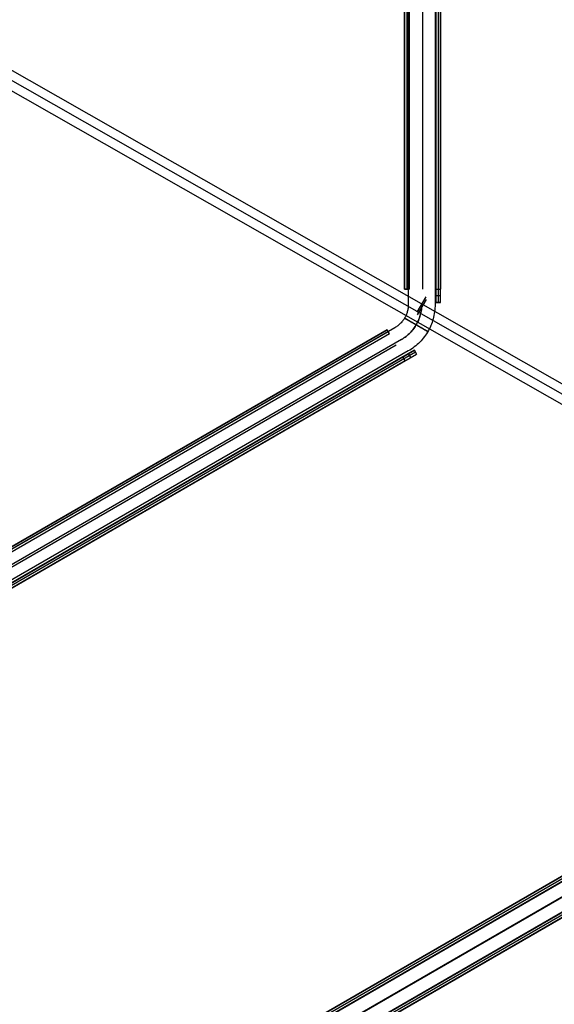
# Model space of a CAD drawing. Header units: millimetres. Extents: x -356 to 356, y -410 to 410.
# Tile 104 of 126: x 177 to 236, y -204 to -93. Entities that reach past the tile are written whole.
import ezdxf

# ---------------------------------------------------------------- set-up
doc = ezdxf.new("R2010")
doc.units = ezdxf.units.MM
doc.header["$MEASUREMENT"] = 0
doc.layers.add('1', color=7, linetype='Continuous')

msp = doc.modelspace()

# ---------------------------------------------------------------- linework, layer by layer
at = {"layer": '1', "color": 252}
for points in [[(223.18, 125.9), (223.18, -125.1)], [(223.18, -125.1), (223.18, 125.9)], [(223.43, 125.9), (223.43, -125.1)], [(223.68, -125.1), (223.68, 125.9)], [(223.68, -125.1), (223.68, 125.9)], [(219.68, -123.6), (219.68, 124.4)], [(219.68, -123.6), (219.68, 124.4)], [(219.68, 124.4), (219.68, -123.6)], [(219.93, 124.4), (219.93, -123.6)], [(220.09, 125.26), (220.09, -125.31)], [(220.18, 124.4), (220.18, -123.6)], [(220.18, -123.6), (220.18, 124.4)], [(220.18, 124.4), (220.18, -123.6)], [(221.68, 124.4), (221.68, -123.6)], [(221.68, 124.4), (221.68, -123.6)], [(223.09, 125.26), (223.09, -125.31)], [(223.18, 124.4), (223.18, -123.6)], [(223.68, 124.4), (223.68, -123.6)], [(220.18, -123.6), (219.68, -123.6)], [(219.68, -123.6), (220.18, -123.6)], [(223.18, -123.6), (223.68, -123.6)], [(220.09, -125.31), (220.09, -125.41), (220.08, -125.51), (220.07, -125.61), (220.06, -125.71), (220.04, -125.81), (220.03, -125.91), (220, -126.01), (219.98, -126.11), (219.95, -126.21), (219.92, -126.3), (219.88, -126.4), (219.84, -126.49), (219.8, -126.58), (219.76, -126.67), (219.71, -126.76), (219.66, -126.85), (219.61, -126.94), (219.55, -127.02), (219.49, -127.1), (219.43, -127.18), (219.36, -127.26), (219.3, -127.34), (219.23, -127.41), (219.15, -127.48), (219.08, -127.55), (219, -127.62), (218.92, -127.68), (218.84, -127.74), (218.76, -127.8), (218.67, -127.85), (218.59, -127.91)], [(221.59, -125.31), (221.59, -125.46), (221.58, -125.61), (221.56, -125.76), (221.55, -125.91), (221.52, -126.06), (221.5, -126.21), (221.46, -126.36), (221.42, -126.51), (221.38, -126.66), (221.33, -126.8), (221.28, -126.94), (221.22, -127.08), (221.16, -127.22), (221.09, -127.36), (221.02, -127.49), (220.95, -127.62), (220.87, -127.75), (220.78, -127.88), (220.69, -128), (220.6, -128.12), (220.5, -128.24), (220.4, -128.35), (220.3, -128.46), (220.19, -128.57), (220.08, -128.67), (219.96, -128.77), (219.84, -128.87), (219.72, -128.96), (219.6, -129.04), (219.47, -129.13), (219.34, -129.21)], [(221.59, -125.31), (221.59, -125.46), (221.58, -125.61), (221.56, -125.76), (221.55, -125.91), (221.52, -126.06), (221.5, -126.21), (221.46, -126.36), (221.42, -126.51), (221.38, -126.66), (221.33, -126.8), (221.28, -126.94), (221.22, -127.08), (221.16, -127.22), (221.09, -127.36), (221.02, -127.49), (220.95, -127.62), (220.87, -127.75), (220.78, -127.88), (220.69, -128), (220.6, -128.12), (220.5, -128.24), (220.4, -128.35), (220.3, -128.46), (220.19, -128.57), (220.08, -128.67), (219.96, -128.77), (219.84, -128.87), (219.72, -128.96), (219.6, -129.04), (219.47, -129.13), (219.34, -129.21)], [(223.09, -125.31), (223.08, -125.51), (223.07, -125.71), (223.06, -125.92), (223.03, -126.12), (223, -126.32), (222.96, -126.52), (222.92, -126.71), (222.87, -126.91), (222.81, -127.1), (222.75, -127.3), (222.68, -127.49), (222.6, -127.67), (222.52, -127.86), (222.43, -128.04), (222.33, -128.22), (222.23, -128.4), (222.13, -128.57), (222.01, -128.74), (221.89, -128.9), (221.77, -129.06), (221.64, -129.22), (221.51, -129.37), (221.37, -129.52), (221.22, -129.66), (221.07, -129.79), (220.92, -129.93), (220.76, -130.05), (220.6, -130.17), (220.43, -130.29), (220.26, -130.4), (220.09, -130.5)], [(221.09, -126.17), (222.09, -124.44)], [(222.09, -124.73), (221.09, -126.46)], [(223.68, -124.35), (223.18, -124.35)], [(223.18, -125.1), (223.68, -125.1)], [(223.68, -125.1), (223.18, -125.1)], [(223.68, -125.1), (223.18, -125.1)], [(218.59, -127.91), (1.59, -253.19)], [(2.95, -252.13), (217.72, -128.13)], [(2.95, -252.13), (217.72, -128.13)], [(217.72, -128.13), (2.95, -252.13)], [(217.85, -128.35), (3.07, -252.35)], [(217.97, -128.57), (3.2, -252.57)], [(217.97, -128.57), (3.2, -252.57)], [(217.97, -128.57), (3.2, -252.57)], [(217.97, -128.57), (217.72, -128.13)], [(217.97, -128.57), (217.72, -128.13)], [(219.34, -129.21), (2.34, -254.49)], [(219.34, -129.21), (2.34, -254.49)], [(220.09, -130.5), (3.09, -255.79)], [(220.77, -130.41), (3.4, -255.91)], [(3.4, -255.91), (220.77, -130.41)], [(220.9, -130.63), (3.52, -256.13)], [(3.65, -256.35), (221.02, -130.85)], [(3.65, -256.35), (221.02, -130.85)], [(218.72, -129.86), (3.95, -253.86)], [(218.72, -129.86), (3.95, -253.86)], [(220.37, -131.22), (220.12, -130.79)], [(221.02, -130.85), (220.77, -130.41)], [(221.02, -130.85), (220.77, -130.41)], [(220.77, -130.41), (221.02, -130.85)], [(219.47, -131.16), (4.7, -255.16)], [(219.72, -131.6), (4.95, -255.6)], [(219.72, -131.6), (219.47, -131.16)], [(1.5, -325.91), (281.5, -164.26)], [(2.04, -325.02), (279.17, -165.02)], [(2.04, -325.02), (279.17, -165.02)], [(279.17, -165.02), (2.04, -325.02)], [(279.17, -165.02), (2.04, -325.02)], [(279.3, -165.24), (2.17, -325.24)], [(2.25, -327.21), (282.25, -165.56)], [(2.25, -327.21), (282.25, -165.56)], [(279.42, -165.46), (2.29, -325.46)], [(2.29, -325.46), (279.42, -165.46)], [(279.42, -165.46), (2.29, -325.46)], [(3, -328.51), (283, -166.85)], [(280.17, -166.76), (3.04, -326.76)], [(280.17, -166.76), (3.04, -326.76)], [(282.22, -167.3), (2.49, -328.8)], [(2.49, -328.8), (282.22, -167.3)], [(282.35, -167.52), (2.62, -329.02)], [(2.74, -329.24), (282.47, -167.74)], [(2.74, -329.24), (282.47, -167.74)], [(280.92, -168.05), (3.79, -328.05)], [(281.17, -168.49), (4.04, -328.49)]]:
    msp.add_lwpolyline(points, dxfattribs=at)
at = {"layer": '1', "color": 252, "extrusion": (1, 0, 0)}
for points in [[(125.26, -431.5), (-125.31, -431.5)], [(125.26, -428.5), (-125.31, -428.5)], [(-123.6, -435), (-123.6, -430)], [(-123.6, -430), (-123.6, -435)], [(-123.6, -428.5), (-123.6, -428)], [(-123.6, -430), (-125.1, -431.5)], [(-125.1, -431.5), (-123.6, -430)], [(-123.6, -430), (-125.1, -431.5)], [(-125.1, -503.5), (-125.1, -431.5)], [(-125.1, -503.5), (-125.1, -431.5)], [(-125.1, -431.5), (-125.1, -503.5)], [(-128.13, -435), (-128.13, -430)], [(-128.57, -430), (-128.57, -435)], [(-129.86, -428), (-129.86, -428.5)], [(-130.41, -431.5), (-130.41, -503.5)], [(-130.63, -503.5), (-130.63, -431.5)], [(-130.85, -503.5), (-130.85, -431.5)]]:
    msp.add_lwpolyline(points, dxfattribs=at)
at = {"layer": '1', "color": 252, "extrusion": (0.117512, -0.066916, 0.990814)}
for points in [[(0.83, -455.33), (0.83, -73.76)], [(-0.17, -455.33), (-0.17, -73.76)], [(-0.17, -455.33), (-0.17, -73.76)], [(-1.17, -455.33), (-1.17, -73.76)]]:
    msp.add_lwpolyline(points, dxfattribs=at)
at = {"layer": '1', "color": 252, "extrusion": (-0.305869, 0.176594, 0.935553)}
for points in [[(-2.02, 15.63), (-2.02, 86.41)], [(-3.02, 15.63), (-3.02, 86.41)], [(-1.02, 15.63), (-1.02, 86.41)], [(-2.02, 15.63), (-2.02, 86.41)]]:
    msp.add_lwpolyline(points, dxfattribs=at)
at = {"layer": '1', "color": 252, "extrusion": (0.861004, -0.490292, -0.135229)}
msp.add_lwpolyline([(-1.17, -322.99), (-1.17, -322.96), (-1.17, -322.92), (-1.17, -322.89), (-1.17, -322.85), (-1.16, -322.82), (-1.15, -322.79), (-1.15, -322.75), (-1.14, -322.72), (-1.13, -322.69), (-1.12, -322.65), (-1.1, -322.62), (-1.09, -322.59), (-1.07, -322.56), (-1.06, -322.53), (-1.04, -322.5), (-1.02, -322.47), (-1.01, -322.44), (-0.99, -322.41), (-0.97, -322.38), (-0.94, -322.35), (-0.92, -322.33), (-0.9, -322.3), (-0.87, -322.28), (-0.85, -322.25), (-0.82, -322.23), (-0.79, -322.21), (-0.77, -322.19), (-0.74, -322.17), (-0.71, -322.15), (-0.68, -322.13), (-0.65, -322.11), (-0.62, -322.1), (-0.59, -322.08), (-0.56, -322.07), (-0.52, -322.06), (-0.49, -322.04), (-0.46, -322.03), (-0.42, -322.02), (-0.39, -322.02), (-0.36, -322.01), (-0.32, -322), (-0.29, -322), (-0.25, -322), (-0.22, -321.99), (-0.18, -321.99), (-0.15, -321.99), (-0.11, -321.99), (-0.08, -322), (-0.05, -322), (-0.01, -322.01), (0.02, -322.01), (0.06, -322.02), (0.09, -322.03), (0.12, -322.04), (0.16, -322.05), (0.19, -322.06), (0.22, -322.07), (0.25, -322.09), (0.28, -322.1), (0.31, -322.12), (0.34, -322.14), (0.37, -322.16), (0.4, -322.18), (0.43, -322.2), (0.46, -322.22), (0.48, -322.24), (0.51, -322.26), (0.54, -322.29), (0.56, -322.31), (0.58, -322.34), (0.6, -322.37), (0.63, -322.39), (0.65, -322.42), (0.67, -322.45), (0.68, -322.48), (0.7, -322.51), (0.72, -322.54), (0.73, -322.57), (0.75, -322.6), (0.76, -322.64), (0.77, -322.67), (0.78, -322.7), (0.79, -322.74), (0.8, -322.77), (0.81, -322.8), (0.81, -322.84), (0.82, -322.87), (0.82, -322.91), (0.82, -322.94), (0.82, -322.98), (0.82, -323.01), (0.82, -323.04), (0.82, -323.08), (0.82, -323.11), (0.81, -323.15), (0.81, -323.18), (0.8, -323.22), (0.79, -323.25), (0.78, -323.28), (0.77, -323.32), (0.76, -323.35), (0.75, -323.38), (0.73, -323.41), (0.72, -323.44), (0.7, -323.48), (0.68, -323.51), (0.67, -323.53), (0.65, -323.56), (0.63, -323.59), (0.6, -323.62), (0.58, -323.65), (0.56, -323.67), (0.54, -323.7), (0.51, -323.72), (0.48, -323.74), (0.46, -323.77), (0.43, -323.79), (0.4, -323.81), (0.37, -323.83), (0.34, -323.85), (0.31, -323.86), (0.28, -323.88), (0.25, -323.9), (0.22, -323.91), (0.19, -323.92), (0.16, -323.94), (0.12, -323.95), (0.09, -323.96), (0.06, -323.97), (0.02, -323.97), (-0.01, -323.98), (-0.05, -323.98), (-0.08, -323.99), (-0.11, -323.99), (-0.15, -323.99), (-0.18, -323.99), (-0.22, -323.99), (-0.25, -323.99), (-0.29, -323.99), (-0.32, -323.98), (-0.36, -323.98), (-0.39, -323.97), (-0.42, -323.96), (-0.46, -323.95), (-0.49, -323.94), (-0.52, -323.93), (-0.56, -323.92), (-0.59, -323.9), (-0.62, -323.89), (-0.65, -323.87), (-0.68, -323.86), (-0.71, -323.84), (-0.74, -323.82), (-0.77, -323.8), (-0.79, -323.78), (-0.82, -323.76), (-0.85, -323.73), (-0.87, -323.71), (-0.9, -323.68), (-0.92, -323.66), (-0.94, -323.63), (-0.97, -323.61), (-0.99, -323.58), (-1.01, -323.55), (-1.02, -323.52), (-1.04, -323.49), (-1.06, -323.46), (-1.07, -323.43), (-1.09, -323.4), (-1.1, -323.37), (-1.12, -323.33), (-1.13, -323.3), (-1.14, -323.27), (-1.15, -323.23), (-1.15, -323.2), (-1.16, -323.17), (-1.17, -323.13), (-1.17, -323.1), (-1.17, -323.06), (-1.17, -323.03), (-1.17, -322.99)], dxfattribs=at)
at = {"layer": '1', "color": 252, "extrusion": (0.810212, -0.467776, 0.353188)}
for points in [[(3.02, -492.24), (3.02, -492.21), (3.02, -492.17), (3.02, -492.14), (3.01, -492.11), (3.01, -492.07), (3, -492.04), (2.99, -492), (2.99, -491.97), (2.98, -491.94), (2.96, -491.9), (2.95, -491.87), (2.94, -491.84), (2.92, -491.81), (2.91, -491.78), (2.89, -491.75), (2.87, -491.72), (2.85, -491.69), (2.83, -491.66), (2.81, -491.63), (2.79, -491.6), (2.77, -491.58), (2.75, -491.55), (2.72, -491.53), (2.7, -491.5), (2.67, -491.48), (2.64, -491.46), (2.62, -491.44), (2.59, -491.42), (2.56, -491.4), (2.53, -491.38), (2.5, -491.36), (2.47, -491.35), (2.44, -491.33), (2.4, -491.32), (2.37, -491.31), (2.34, -491.3), (2.31, -491.28), (2.27, -491.28), (2.24, -491.27), (2.2, -491.26), (2.17, -491.26), (2.14, -491.25), (2.1, -491.25), (2.07, -491.25), (2.03, -491.24), (2, -491.24), (1.96, -491.25), (1.93, -491.25), (1.89, -491.25), (1.86, -491.26), (1.83, -491.26), (1.79, -491.27), (1.76, -491.28), (1.72, -491.29), (1.69, -491.3), (1.66, -491.31), (1.63, -491.33), (1.6, -491.34), (1.56, -491.36), (1.53, -491.37), (1.5, -491.39), (1.47, -491.41), (1.45, -491.43), (1.42, -491.45), (1.39, -491.47), (1.36, -491.49), (1.34, -491.52), (1.31, -491.54), (1.29, -491.57), (1.27, -491.59), (1.24, -491.62), (1.22, -491.65), (1.2, -491.67), (1.18, -491.7), (1.16, -491.73), (1.15, -491.76), (1.13, -491.79), (1.12, -491.82), (1.1, -491.86), (1.09, -491.89), (1.08, -491.92), (1.07, -491.95), (1.06, -491.99), (1.05, -492.02), (1.04, -492.05), (1.04, -492.09), (1.03, -492.12), (1.03, -492.16), (1.02, -492.19), (1.02, -492.23), (1.02, -492.26), (1.02, -492.3), (1.03, -492.33), (1.03, -492.37), (1.04, -492.4), (1.04, -492.43), (1.05, -492.47), (1.06, -492.5), (1.07, -492.53), (1.08, -492.57), (1.09, -492.6), (1.1, -492.63), (1.12, -492.66), (1.13, -492.7), (1.15, -492.73), (1.16, -492.76), (1.18, -492.79), (1.2, -492.81), (1.22, -492.84), (1.24, -492.87), (1.27, -492.9), (1.29, -492.92), (1.31, -492.95), (1.34, -492.97), (1.36, -493), (1.39, -493.02), (1.42, -493.04), (1.45, -493.06), (1.47, -493.08), (1.5, -493.1), (1.53, -493.12), (1.56, -493.13), (1.6, -493.15), (1.63, -493.16), (1.66, -493.18), (1.69, -493.19), (1.72, -493.2), (1.76, -493.21), (1.79, -493.22), (1.83, -493.22), (1.86, -493.23), (1.89, -493.24), (1.93, -493.24), (1.96, -493.24), (2, -493.24), (2.03, -493.24), (2.07, -493.24), (2.1, -493.24), (2.14, -493.24), (2.17, -493.23), (2.2, -493.23), (2.24, -493.22), (2.27, -493.21), (2.31, -493.2), (2.34, -493.19), (2.37, -493.18), (2.4, -493.17), (2.44, -493.16), (2.47, -493.14), (2.5, -493.12), (2.53, -493.11), (2.56, -493.09), (2.59, -493.07), (2.62, -493.05), (2.64, -493.03), (2.67, -493.01), (2.7, -492.98), (2.72, -492.96), (2.75, -492.94), (2.77, -492.91), (2.79, -492.88), (2.81, -492.86), (2.83, -492.83), (2.85, -492.8), (2.87, -492.77), (2.89, -492.74), (2.91, -492.71), (2.92, -492.68), (2.94, -492.65), (2.95, -492.62), (2.96, -492.58), (2.98, -492.55), (2.99, -492.52), (2.99, -492.48), (3, -492.45), (3.01, -492.42), (3.01, -492.38), (3.02, -492.35), (3.02, -492.31), (3.02, -492.28), (3.02, -492.24)], [(1.02, -492.24), (1.02, -492.21), (1.03, -492.18), (1.03, -492.14), (1.03, -492.11), (1.04, -492.07), (1.04, -492.04), (1.05, -492), (1.06, -491.97), (1.07, -491.94), (1.08, -491.91), (1.09, -491.87), (1.11, -491.84), (1.12, -491.81), (1.14, -491.78), (1.15, -491.75), (1.17, -491.72), (1.19, -491.69), (1.21, -491.66), (1.23, -491.63), (1.25, -491.61), (1.27, -491.58), (1.3, -491.56), (1.32, -491.53), (1.35, -491.51), (1.37, -491.48), (1.4, -491.46), (1.43, -491.44), (1.46, -491.42), (1.48, -491.4), (1.51, -491.38), (1.54, -491.37), (1.57, -491.35), (1.61, -491.34), (1.64, -491.32), (1.67, -491.31), (1.7, -491.3), (1.73, -491.29), (1.77, -491.28), (1.8, -491.27), (1.83, -491.26), (1.87, -491.26), (1.9, -491.25), (1.94, -491.25), (1.97, -491.25), (2.01, -491.24), (2.04, -491.24), (2.08, -491.25), (2.11, -491.25), (2.14, -491.25), (2.18, -491.26), (2.21, -491.26), (2.25, -491.27), (2.28, -491.28), (2.31, -491.29), (2.35, -491.3), (2.38, -491.31), (2.41, -491.32), (2.44, -491.34), (2.47, -491.35), (2.5, -491.37), (2.53, -491.38), (2.56, -491.4), (2.59, -491.42), (2.62, -491.44), (2.65, -491.46), (2.67, -491.48), (2.7, -491.51), (2.72, -491.53), (2.75, -491.56), (2.77, -491.58), (2.79, -491.61), (2.82, -491.63), (2.84, -491.66), (2.86, -491.69), (2.87, -491.72), (2.89, -491.75), (2.91, -491.78), (2.92, -491.81), (2.94, -491.84), (2.95, -491.87), (2.96, -491.91), (2.98, -491.94), (2.99, -491.97), (2.99, -492), (3, -492.04), (3.01, -492.07), (3.01, -492.11), (3.02, -492.14), (3.02, -492.18), (3.02, -492.21), (3.02, -492.24)], [(3.02, -492.24), (3.02, -492.28), (3.02, -492.31), (3.02, -492.35), (3.01, -492.38), (3.01, -492.42), (3, -492.45), (2.99, -492.48), (2.99, -492.52), (2.98, -492.55), (2.96, -492.58), (2.95, -492.61), (2.94, -492.65), (2.92, -492.68), (2.91, -492.71), (2.89, -492.74), (2.87, -492.77), (2.86, -492.8), (2.84, -492.83), (2.82, -492.85), (2.79, -492.88), (2.77, -492.91), (2.75, -492.93), (2.72, -492.96), (2.7, -492.98), (2.67, -493), (2.65, -493.03), (2.62, -493.05), (2.59, -493.07), (2.56, -493.09), (2.53, -493.1), (2.5, -493.12), (2.47, -493.14), (2.44, -493.15), (2.41, -493.17), (2.38, -493.18), (2.35, -493.19), (2.31, -493.2), (2.28, -493.21), (2.25, -493.22), (2.21, -493.23), (2.18, -493.23), (2.14, -493.24), (2.11, -493.24), (2.08, -493.24), (2.04, -493.24), (2.01, -493.24), (1.97, -493.24), (1.94, -493.24), (1.9, -493.24), (1.87, -493.23), (1.83, -493.23), (1.8, -493.22), (1.77, -493.21), (1.73, -493.2), (1.7, -493.19), (1.67, -493.18), (1.64, -493.17), (1.61, -493.15), (1.57, -493.14), (1.54, -493.12), (1.51, -493.1), (1.48, -493.09), (1.46, -493.07), (1.43, -493.05), (1.4, -493.03), (1.37, -493), (1.35, -492.98), (1.32, -492.96), (1.3, -492.93), (1.27, -492.91), (1.25, -492.88), (1.23, -492.85), (1.21, -492.83), (1.19, -492.8), (1.17, -492.77), (1.15, -492.74), (1.14, -492.71), (1.12, -492.68), (1.11, -492.65), (1.09, -492.61), (1.08, -492.58), (1.07, -492.55), (1.06, -492.52), (1.05, -492.48), (1.04, -492.45), (1.04, -492.42), (1.03, -492.38), (1.03, -492.35), (1.03, -492.31), (1.02, -492.28), (1.02, -492.24)]]:
    msp.add_lwpolyline(points, dxfattribs=at)
at = {"layer": '1', "color": 252, "extrusion": (0, 1, 0)}
for points in [[(-219.68, -430), (-219.68, -429.96), (-219.68, -429.91), (-219.68, -429.87), (-219.68, -429.82), (-219.69, -429.77), (-219.69, -429.73), (-219.7, -429.68), (-219.71, -429.64), (-219.72, -429.59), (-219.73, -429.54), (-219.74, -429.5), (-219.75, -429.45), (-219.77, -429.4), (-219.78, -429.36), (-219.8, -429.31), (-219.82, -429.26), (-219.83, -429.22), (-219.85, -429.17), (-219.88, -429.13), (-219.9, -429.08), (-219.92, -429.04), (-219.95, -428.99), (-219.97, -428.95), (-220, -428.91), (-220.03, -428.86), (-220.06, -428.82), (-220.09, -428.78), (-220.12, -428.74), (-220.16, -428.7), (-220.19, -428.66), (-220.22, -428.62), (-220.26, -428.59), (-220.3, -428.55), (-220.34, -428.51), (-220.37, -428.48), (-220.41, -428.45), (-220.46, -428.42), (-220.5, -428.38), (-220.54, -428.35), (-220.58, -428.33), (-220.62, -428.3), (-220.67, -428.27), (-220.71, -428.25), (-220.76, -428.22), (-220.8, -428.2), (-220.85, -428.18), (-220.89, -428.16), (-220.94, -428.14), (-220.99, -428.12), (-221.03, -428.11), (-221.08, -428.09), (-221.12, -428.08), (-221.17, -428.06), (-221.22, -428.05), (-221.26, -428.04), (-221.31, -428.03), (-221.36, -428.03), (-221.4, -428.02), (-221.45, -428.01), (-221.5, -428.01), (-221.54, -428), (-221.59, -428), (-221.63, -428), (-221.68, -428), (-221.72, -428), (-221.76, -428), (-221.81, -428), (-221.85, -428.01), (-221.9, -428.01), (-221.95, -428.02), (-221.99, -428.03), (-222.04, -428.03), (-222.09, -428.04), (-222.13, -428.05), (-222.18, -428.06), (-222.23, -428.08), (-222.27, -428.09), (-222.32, -428.11), (-222.37, -428.12), (-222.41, -428.14), (-222.46, -428.16), (-222.5, -428.18), (-222.55, -428.2), (-222.59, -428.22), (-222.64, -428.25), (-222.68, -428.27), (-222.73, -428.3), (-222.77, -428.33), (-222.81, -428.35), (-222.85, -428.38), (-222.9, -428.42), (-222.94, -428.45), (-222.98, -428.48), (-223.01, -428.51), (-223.05, -428.55), (-223.09, -428.59), (-223.13, -428.62), (-223.16, -428.66), (-223.19, -428.7), (-223.23, -428.74), (-223.26, -428.78), (-223.29, -428.82), (-223.32, -428.86), (-223.35, -428.91), (-223.38, -428.95), (-223.4, -428.99), (-223.43, -429.04), (-223.45, -429.08), (-223.47, -429.13), (-223.5, -429.17), (-223.52, -429.22), (-223.53, -429.26), (-223.55, -429.31), (-223.57, -429.36), (-223.58, -429.4), (-223.6, -429.45), (-223.61, -429.5), (-223.62, -429.54), (-223.63, -429.59), (-223.64, -429.64), (-223.65, -429.68), (-223.66, -429.73), (-223.66, -429.77), (-223.67, -429.82), (-223.67, -429.87), (-223.67, -429.91), (-223.67, -429.96), (-223.68, -430)], [(-223.18, -430), (-223.17, -429.97), (-223.17, -429.93), (-223.17, -429.9), (-223.17, -429.87), (-223.17, -429.83), (-223.16, -429.8), (-223.16, -429.76), (-223.15, -429.73), (-223.14, -429.69), (-223.14, -429.66), (-223.13, -429.62), (-223.12, -429.59), (-223.11, -429.55), (-223.1, -429.52), (-223.08, -429.48), (-223.07, -429.45), (-223.06, -429.41), (-223.04, -429.38), (-223.02, -429.34), (-223.01, -429.31), (-222.99, -429.28), (-222.97, -429.24), (-222.95, -429.21), (-222.93, -429.18), (-222.91, -429.15), (-222.89, -429.12), (-222.86, -429.08), (-222.84, -429.05), (-222.81, -429.02), (-222.79, -429), (-222.76, -428.97), (-222.74, -428.94), (-222.71, -428.91), (-222.68, -428.89), (-222.65, -428.86), (-222.62, -428.84), (-222.59, -428.81), (-222.56, -428.79), (-222.53, -428.77), (-222.5, -428.74), (-222.46, -428.72), (-222.43, -428.7), (-222.4, -428.69), (-222.36, -428.67), (-222.33, -428.65), (-222.3, -428.63), (-222.26, -428.62), (-222.23, -428.61), (-222.19, -428.59), (-222.16, -428.58), (-222.12, -428.57), (-222.09, -428.56), (-222.05, -428.55), (-222.02, -428.54), (-221.98, -428.53), (-221.95, -428.53), (-221.91, -428.52), (-221.88, -428.51), (-221.84, -428.51), (-221.81, -428.51), (-221.78, -428.5), (-221.74, -428.5), (-221.71, -428.5), (-221.68, -428.5), (-221.64, -428.5), (-221.61, -428.5), (-221.57, -428.5), (-221.54, -428.51), (-221.51, -428.51), (-221.47, -428.51), (-221.44, -428.52), (-221.4, -428.53), (-221.37, -428.53), (-221.33, -428.54), (-221.3, -428.55), (-221.26, -428.56), (-221.23, -428.57), (-221.19, -428.58), (-221.16, -428.59), (-221.12, -428.61), (-221.09, -428.62), (-221.05, -428.63), (-221.02, -428.65), (-220.99, -428.67), (-220.95, -428.69), (-220.92, -428.7), (-220.89, -428.72), (-220.85, -428.74), (-220.82, -428.77), (-220.79, -428.79), (-220.76, -428.81), (-220.73, -428.84), (-220.7, -428.86), (-220.67, -428.89), (-220.64, -428.91), (-220.61, -428.94), (-220.59, -428.97), (-220.56, -429), (-220.54, -429.02), (-220.51, -429.05), (-220.49, -429.08), (-220.46, -429.12), (-220.44, -429.15), (-220.42, -429.18), (-220.4, -429.21), (-220.38, -429.24), (-220.36, -429.28), (-220.34, -429.31), (-220.33, -429.34), (-220.31, -429.38), (-220.29, -429.41), (-220.28, -429.45), (-220.27, -429.48), (-220.26, -429.52), (-220.24, -429.55), (-220.23, -429.59), (-220.22, -429.62), (-220.21, -429.66), (-220.21, -429.69), (-220.2, -429.73), (-220.19, -429.76), (-220.19, -429.8), (-220.18, -429.83), (-220.18, -429.87), (-220.18, -429.9), (-220.18, -429.93), (-220.18, -429.97), (-220.18, -430)], [(-223.09, -430), (-223.09, -429.95), (-223.08, -429.9), (-223.08, -429.84), (-223.07, -429.79), (-223.07, -429.74), (-223.06, -429.69), (-223.04, -429.64), (-223.03, -429.59), (-223.02, -429.54), (-223, -429.49), (-222.98, -429.44), (-222.96, -429.4), (-222.94, -429.35), (-222.92, -429.3), (-222.89, -429.26), (-222.86, -429.21), (-222.84, -429.17), (-222.81, -429.13), (-222.78, -429.09), (-222.74, -429.04), (-222.71, -429.01), (-222.68, -428.97), (-222.64, -428.93), (-222.6, -428.89), (-222.56, -428.86), (-222.52, -428.83), (-222.48, -428.8), (-222.44, -428.77), (-222.4, -428.74), (-222.35, -428.71), (-222.31, -428.68), (-222.26, -428.66), (-222.22, -428.64), (-222.17, -428.62), (-222.12, -428.6), (-222.07, -428.58), (-222.02, -428.56), (-221.97, -428.55), (-221.92, -428.54), (-221.87, -428.53), (-221.82, -428.52), (-221.77, -428.51), (-221.72, -428.51), (-221.67, -428.5), (-221.61, -428.5), (-221.56, -428.5), (-221.51, -428.5), (-221.46, -428.51), (-221.41, -428.51), (-221.36, -428.52), (-221.3, -428.53), (-221.25, -428.54), (-221.2, -428.55), (-221.15, -428.56), (-221.1, -428.58), (-221.06, -428.6), (-221.01, -428.62), (-220.96, -428.64), (-220.91, -428.66), (-220.87, -428.68), (-220.82, -428.71), (-220.78, -428.74), (-220.74, -428.77), (-220.69, -428.8), (-220.65, -428.83), (-220.61, -428.86), (-220.57, -428.89), (-220.54, -428.93), (-220.5, -428.97), (-220.46, -429.01), (-220.43, -429.04), (-220.4, -429.09), (-220.37, -429.13), (-220.34, -429.17), (-220.31, -429.21), (-220.28, -429.26), (-220.26, -429.3), (-220.24, -429.35), (-220.21, -429.4), (-220.19, -429.44), (-220.18, -429.49), (-220.16, -429.54), (-220.14, -429.59), (-220.13, -429.64), (-220.12, -429.69), (-220.11, -429.74), (-220.1, -429.79), (-220.1, -429.84), (-220.09, -429.9), (-220.09, -429.95), (-220.09, -430)], [(-220.09, -430), (-220.09, -430.05), (-220.09, -430.1), (-220.1, -430.16), (-220.1, -430.21), (-220.11, -430.26), (-220.12, -430.31), (-220.13, -430.36), (-220.14, -430.41), (-220.16, -430.46), (-220.18, -430.51), (-220.19, -430.56), (-220.21, -430.6), (-220.24, -430.65), (-220.26, -430.7), (-220.28, -430.74), (-220.31, -430.79), (-220.34, -430.83), (-220.37, -430.87), (-220.4, -430.91), (-220.43, -430.96), (-220.46, -430.99), (-220.5, -431.03), (-220.54, -431.07), (-220.57, -431.11), (-220.61, -431.14), (-220.65, -431.17), (-220.69, -431.2), (-220.74, -431.23), (-220.78, -431.26), (-220.82, -431.29), (-220.87, -431.32), (-220.91, -431.34), (-220.96, -431.36), (-221.01, -431.38), (-221.06, -431.4), (-221.1, -431.42), (-221.15, -431.44), (-221.2, -431.45), (-221.25, -431.46), (-221.3, -431.47), (-221.36, -431.48), (-221.41, -431.49), (-221.46, -431.49), (-221.51, -431.5), (-221.56, -431.5), (-221.61, -431.5), (-221.67, -431.5), (-221.72, -431.49), (-221.77, -431.49), (-221.82, -431.48), (-221.87, -431.47), (-221.92, -431.46), (-221.97, -431.45), (-222.02, -431.44), (-222.07, -431.42), (-222.12, -431.4), (-222.17, -431.38), (-222.22, -431.36), (-222.26, -431.34), (-222.31, -431.32), (-222.35, -431.29), (-222.4, -431.26), (-222.44, -431.23), (-222.48, -431.2), (-222.52, -431.17), (-222.56, -431.14), (-222.6, -431.11), (-222.64, -431.07), (-222.68, -431.03), (-222.71, -430.99), (-222.74, -430.96), (-222.78, -430.91), (-222.81, -430.87), (-222.84, -430.83), (-222.86, -430.79), (-222.89, -430.74), (-222.92, -430.7), (-222.94, -430.65), (-222.96, -430.6), (-222.98, -430.56), (-223, -430.51), (-223.02, -430.46), (-223.03, -430.41), (-223.04, -430.36), (-223.06, -430.31), (-223.07, -430.26), (-223.07, -430.21), (-223.08, -430.16), (-223.08, -430.1), (-223.09, -430.05), (-223.09, -430)]]:
    msp.add_lwpolyline(points, dxfattribs=at)
at = {"layer": '1', "color": 80}
msp.add_lwpolyline([(219.34, -129.21), (219.47, -129.13), (219.6, -129.04), (219.72, -128.96), (219.84, -128.87), (219.96, -128.77), (220.08, -128.67), (220.19, -128.57), (220.3, -128.46), (220.4, -128.35), (220.5, -128.24), (220.6, -128.12), (220.69, -128), (220.78, -127.88), (220.87, -127.75), (220.95, -127.62), (221.02, -127.49), (221.09, -127.36), (221.16, -127.22), (221.22, -127.08), (221.28, -126.94), (221.33, -126.8), (221.38, -126.66), (221.42, -126.51), (221.46, -126.36), (221.5, -126.21), (221.52, -126.06), (221.55, -125.91), (221.56, -125.76), (221.58, -125.61), (221.59, -125.46), (221.59, -125.31)], dxfattribs=at)
at = {"layer": '1', "color": 252, "extrusion": (0.820817, -0.474252, 0.318346)}
for points in [[(3.36, -488.67), (3.36, -488.63), (3.35, -488.6), (3.35, -488.56), (3.35, -488.53), (3.34, -488.49), (3.33, -488.46), (3.33, -488.43), (3.32, -488.39), (3.31, -488.36), (3.3, -488.33), (3.28, -488.29), (3.27, -488.26), (3.26, -488.23), (3.24, -488.2), (3.22, -488.17), (3.21, -488.14), (3.19, -488.11), (3.17, -488.08), (3.15, -488.06), (3.13, -488.03), (3.1, -488), (3.08, -487.98), (3.06, -487.95), (3.03, -487.93), (3.01, -487.91), (2.98, -487.88), (2.95, -487.86), (2.92, -487.84), (2.9, -487.82), (2.87, -487.81), (2.84, -487.79), (2.81, -487.77), (2.77, -487.76), (2.74, -487.74), (2.71, -487.73), (2.68, -487.72), (2.64, -487.71), (2.61, -487.7), (2.58, -487.69), (2.54, -487.68), (2.51, -487.68), (2.48, -487.67), (2.44, -487.67), (2.41, -487.67), (2.37, -487.67), (2.34, -487.67), (2.3, -487.67), (2.27, -487.67), (2.24, -487.67), (2.2, -487.68), (2.17, -487.68), (2.13, -487.69), (2.1, -487.7), (2.07, -487.71), (2.03, -487.72), (2, -487.73), (1.97, -487.74), (1.94, -487.76), (1.91, -487.77), (1.88, -487.79), (1.85, -487.81), (1.82, -487.82), (1.79, -487.84), (1.76, -487.86), (1.73, -487.88), (1.71, -487.91), (1.68, -487.93), (1.65, -487.95), (1.63, -487.98), (1.61, -488), (1.58, -488.03), (1.56, -488.06), (1.54, -488.08), (1.52, -488.11), (1.5, -488.14), (1.49, -488.17), (1.47, -488.2), (1.45, -488.23), (1.44, -488.26), (1.43, -488.29), (1.41, -488.33), (1.4, -488.36), (1.39, -488.39), (1.38, -488.43), (1.38, -488.46), (1.37, -488.49), (1.37, -488.53), (1.36, -488.56), (1.36, -488.6), (1.36, -488.63), (1.36, -488.67)], [(1.36, -488.67), (1.36, -488.7), (1.36, -488.73), (1.36, -488.77), (1.37, -488.8), (1.37, -488.84), (1.38, -488.87), (1.38, -488.9), (1.39, -488.94), (1.4, -488.97), (1.41, -489), (1.43, -489.04), (1.44, -489.07), (1.45, -489.1), (1.47, -489.13), (1.49, -489.16), (1.5, -489.19), (1.52, -489.22), (1.54, -489.25), (1.56, -489.28), (1.58, -489.3), (1.61, -489.33), (1.63, -489.35), (1.65, -489.38), (1.68, -489.4), (1.71, -489.43), (1.73, -489.45), (1.76, -489.47), (1.79, -489.49), (1.82, -489.51), (1.85, -489.53), (1.88, -489.54), (1.91, -489.56), (1.94, -489.57), (1.97, -489.59), (2, -489.6), (2.03, -489.61), (2.07, -489.62), (2.1, -489.63), (2.13, -489.64), (2.17, -489.65), (2.2, -489.65), (2.24, -489.66), (2.27, -489.66), (2.3, -489.66), (2.34, -489.67), (2.37, -489.67), (2.41, -489.66), (2.44, -489.66), (2.48, -489.66), (2.51, -489.65), (2.54, -489.65), (2.58, -489.64), (2.61, -489.63), (2.64, -489.62), (2.68, -489.61), (2.71, -489.6), (2.74, -489.59), (2.77, -489.57), (2.81, -489.56), (2.84, -489.54), (2.87, -489.53), (2.9, -489.51), (2.92, -489.49), (2.95, -489.47), (2.98, -489.45), (3.01, -489.43), (3.03, -489.4), (3.06, -489.38), (3.08, -489.35), (3.1, -489.33), (3.13, -489.3), (3.15, -489.28), (3.17, -489.25), (3.19, -489.22), (3.21, -489.19), (3.22, -489.16), (3.24, -489.13), (3.26, -489.1), (3.27, -489.07), (3.28, -489.04), (3.3, -489), (3.31, -488.97), (3.32, -488.94), (3.33, -488.9), (3.33, -488.87), (3.34, -488.84), (3.35, -488.8), (3.35, -488.77), (3.35, -488.73), (3.36, -488.7), (3.36, -488.67)]]:
    msp.add_lwpolyline(points, dxfattribs=at)
at = {"layer": '1', "color": 252, "extrusion": (0.054877, 0.984284, -0.167851)}
msp.add_lwpolyline([(-228.55, -443.83), (-227.92, -441.93)], dxfattribs=at)
at = {"layer": '1', "color": 252, "extrusion": (-0.275645, 0.159262, 0.947974)}
for points in [[(-2.36, 181.07), (-2.36, 104.42)], [(-3.36, 181.07), (-3.36, 104.42)], [(-1.36, 181.07), (-1.36, 104.42)], [(-2.36, 181.07), (-2.36, 104.42)]]:
    msp.add_lwpolyline(points, dxfattribs=at)
at = {"layer": '1', "color": 252, "extrusion": (0.044467, 0.987236, -0.152929)}
msp.add_lwpolyline([(-227.28, -443.52), (-226.72, -441.6)], dxfattribs=at)
at = {"layer": '1', "color": 252, "extrusion": (0.5, 0.866025, 0)}
msp.add_lwpolyline([(-256.66, -430), (-256.66, -430.05), (-256.65, -430.1), (-256.65, -430.16), (-256.64, -430.21), (-256.64, -430.26), (-256.63, -430.31), (-256.61, -430.36), (-256.6, -430.41), (-256.59, -430.46), (-256.57, -430.51), (-256.55, -430.56), (-256.53, -430.61), (-256.51, -430.65), (-256.48, -430.7), (-256.46, -430.75), (-256.43, -430.79), (-256.4, -430.83), (-256.37, -430.88), (-256.34, -430.92), (-256.31, -430.96), (-256.28, -431), (-256.24, -431.04), (-256.2, -431.07), (-256.17, -431.11), (-256.13, -431.14), (-256.09, -431.18), (-256.05, -431.21), (-256, -431.24), (-255.96, -431.27), (-255.92, -431.29), (-255.87, -431.32), (-255.82, -431.34), (-255.78, -431.37), (-255.73, -431.39), (-255.68, -431.41), (-255.63, -431.42), (-255.58, -431.44), (-255.53, -431.45), (-255.48, -431.46), (-255.43, -431.48), (-255.38, -431.48), (-255.33, -431.49), (-255.27, -431.5), (-255.22, -431.5), (-255.17, -431.5), (-255.12, -431.5), (-255.07, -431.5), (-255.01, -431.49), (-254.96, -431.49), (-254.91, -431.48), (-254.86, -431.47), (-254.81, -431.46), (-254.76, -431.45), (-254.71, -431.43), (-254.66, -431.41), (-254.61, -431.4), (-254.56, -431.38), (-254.52, -431.36), (-254.47, -431.33), (-254.42, -431.31), (-254.38, -431.28), (-254.33, -431.25), (-254.29, -431.22), (-254.25, -431.19), (-254.21, -431.16), (-254.17, -431.13), (-254.13, -431.09), (-254.09, -431.06), (-254.06, -431.02), (-254.02, -430.98), (-253.99, -430.94), (-253.96, -430.9), (-253.93, -430.86), (-253.9, -430.81), (-253.87, -430.77), (-253.84, -430.72), (-253.82, -430.68), (-253.8, -430.63), (-253.78, -430.58), (-253.76, -430.53), (-253.74, -430.49), (-253.72, -430.44), (-253.71, -430.39), (-253.7, -430.34), (-253.68, -430.28), (-253.68, -430.23), (-253.67, -430.18), (-253.66, -430.13), (-253.66, -430.08), (-253.66, -430.03), (-253.66, -429.97), (-253.66, -429.92), (-253.66, -429.87), (-253.67, -429.82), (-253.68, -429.77), (-253.68, -429.72), (-253.7, -429.66), (-253.71, -429.61), (-253.72, -429.56), (-253.74, -429.51), (-253.76, -429.47), (-253.78, -429.42), (-253.8, -429.37), (-253.82, -429.32), (-253.84, -429.28), (-253.87, -429.23), (-253.9, -429.19), (-253.93, -429.14), (-253.96, -429.1), (-253.99, -429.06), (-254.02, -429.02), (-254.06, -428.98), (-254.09, -428.94), (-254.13, -428.91), (-254.17, -428.87), (-254.21, -428.84), (-254.25, -428.81), (-254.29, -428.78), (-254.33, -428.75), (-254.38, -428.72), (-254.42, -428.69), (-254.47, -428.67), (-254.52, -428.64), (-254.56, -428.62), (-254.61, -428.6), (-254.66, -428.59), (-254.71, -428.57), (-254.76, -428.55), (-254.81, -428.54), (-254.86, -428.53), (-254.91, -428.52), (-254.96, -428.51), (-255.01, -428.51), (-255.07, -428.5), (-255.12, -428.5), (-255.17, -428.5), (-255.22, -428.5), (-255.27, -428.5), (-255.33, -428.51), (-255.38, -428.52), (-255.43, -428.52), (-255.48, -428.54), (-255.53, -428.55), (-255.58, -428.56), (-255.63, -428.58), (-255.68, -428.59), (-255.73, -428.61), (-255.78, -428.63), (-255.82, -428.66), (-255.87, -428.68), (-255.92, -428.71), (-255.96, -428.73), (-256, -428.76), (-256.05, -428.79), (-256.09, -428.82), (-256.13, -428.86), (-256.17, -428.89), (-256.2, -428.93), (-256.24, -428.96), (-256.28, -429), (-256.31, -429.04), (-256.34, -429.08), (-256.37, -429.12), (-256.4, -429.17), (-256.43, -429.21), (-256.46, -429.25), (-256.48, -429.3), (-256.51, -429.35), (-256.53, -429.39), (-256.55, -429.44), (-256.57, -429.49), (-256.59, -429.54), (-256.6, -429.59), (-256.61, -429.64), (-256.63, -429.69), (-256.64, -429.74), (-256.64, -429.79), (-256.65, -429.84), (-256.65, -429.9), (-256.66, -429.95), (-256.66, -430)], dxfattribs=at)
at = {"layer": '1', "color": 252, "extrusion": (0.866025, 0.5, 0)}
for points in [[(-219.83, -430), (-219.83, -429.96), (-219.83, -429.91), (-219.83, -429.87), (-219.84, -429.82), (-219.84, -429.77), (-219.85, -429.73), (-219.85, -429.68), (-219.86, -429.64), (-219.87, -429.59), (-219.88, -429.54), (-219.89, -429.5), (-219.9, -429.45), (-219.92, -429.4), (-219.93, -429.36), (-219.95, -429.31), (-219.97, -429.26), (-219.99, -429.22), (-220.01, -429.17), (-220.03, -429.13), (-220.05, -429.08), (-220.07, -429.04), (-220.1, -428.99), (-220.13, -428.95), (-220.15, -428.91), (-220.18, -428.86), (-220.21, -428.82), (-220.24, -428.78), (-220.27, -428.74), (-220.31, -428.7), (-220.34, -428.66), (-220.38, -428.62), (-220.41, -428.59), (-220.45, -428.55), (-220.49, -428.51), (-220.53, -428.48), (-220.57, -428.45), (-220.61, -428.42), (-220.65, -428.38), (-220.69, -428.35), (-220.73, -428.33), (-220.78, -428.3), (-220.82, -428.27), (-220.86, -428.25), (-220.91, -428.22), (-220.95, -428.2), (-221, -428.18), (-221.04, -428.16), (-221.09, -428.14), (-221.14, -428.12), (-221.18, -428.11), (-221.23, -428.09), (-221.28, -428.08), (-221.32, -428.06), (-221.37, -428.05), (-221.42, -428.04), (-221.46, -428.03), (-221.51, -428.03), (-221.56, -428.02), (-221.6, -428.01), (-221.65, -428.01), (-221.69, -428), (-221.74, -428), (-221.78, -428), (-221.83, -428), (-221.87, -428), (-221.92, -428), (-221.96, -428), (-222.01, -428.01), (-222.05, -428.01), (-222.1, -428.02), (-222.14, -428.03), (-222.19, -428.03), (-222.24, -428.04), (-222.28, -428.05), (-222.33, -428.06), (-222.38, -428.08), (-222.42, -428.09), (-222.47, -428.11), (-222.52, -428.12), (-222.56, -428.14), (-222.61, -428.16), (-222.66, -428.18), (-222.7, -428.2), (-222.75, -428.22), (-222.79, -428.25), (-222.83, -428.27), (-222.88, -428.3), (-222.92, -428.33), (-222.96, -428.35), (-223.01, -428.38), (-223.05, -428.42), (-223.09, -428.45), (-223.13, -428.48), (-223.17, -428.51), (-223.2, -428.55), (-223.24, -428.59), (-223.28, -428.62), (-223.31, -428.66), (-223.35, -428.7), (-223.38, -428.74), (-223.41, -428.78), (-223.44, -428.82), (-223.47, -428.86), (-223.5, -428.91), (-223.53, -428.95), (-223.55, -428.99), (-223.58, -429.04), (-223.6, -429.08), (-223.63, -429.13), (-223.65, -429.17), (-223.67, -429.22), (-223.69, -429.26), (-223.7, -429.31), (-223.72, -429.36), (-223.74, -429.4), (-223.75, -429.45), (-223.76, -429.5), (-223.77, -429.54), (-223.78, -429.59), (-223.79, -429.64), (-223.8, -429.68), (-223.81, -429.73), (-223.81, -429.77), (-223.82, -429.82), (-223.82, -429.87), (-223.83, -429.91), (-223.83, -429.96), (-223.83, -430)], [(-223.33, -430), (-223.33, -429.97), (-223.33, -429.93), (-223.32, -429.9), (-223.32, -429.87), (-223.32, -429.83), (-223.31, -429.8), (-223.31, -429.76), (-223.3, -429.73), (-223.3, -429.69), (-223.29, -429.66), (-223.28, -429.62), (-223.27, -429.59), (-223.26, -429.55), (-223.25, -429.52), (-223.23, -429.48), (-223.22, -429.45), (-223.21, -429.41), (-223.19, -429.38), (-223.18, -429.34), (-223.16, -429.31), (-223.14, -429.28), (-223.12, -429.24), (-223.1, -429.21), (-223.08, -429.18), (-223.06, -429.15), (-223.04, -429.12), (-223.02, -429.08), (-222.99, -429.05), (-222.97, -429.02), (-222.94, -429), (-222.91, -428.97), (-222.89, -428.94), (-222.86, -428.91), (-222.83, -428.89), (-222.8, -428.86), (-222.77, -428.84), (-222.74, -428.81), (-222.71, -428.79), (-222.68, -428.77), (-222.65, -428.74), (-222.62, -428.72), (-222.58, -428.7), (-222.55, -428.69), (-222.52, -428.67), (-222.48, -428.65), (-222.45, -428.63), (-222.41, -428.62), (-222.38, -428.61), (-222.34, -428.59), (-222.31, -428.58), (-222.27, -428.57), (-222.24, -428.56), (-222.2, -428.55), (-222.17, -428.54), (-222.13, -428.53), (-222.1, -428.53), (-222.07, -428.52), (-222.03, -428.51), (-222, -428.51), (-221.96, -428.51), (-221.93, -428.5), (-221.89, -428.5), (-221.86, -428.5), (-221.83, -428.5), (-221.79, -428.5), (-221.76, -428.5), (-221.73, -428.5), (-221.69, -428.51), (-221.66, -428.51), (-221.62, -428.51), (-221.59, -428.52), (-221.55, -428.53), (-221.52, -428.53), (-221.48, -428.54), (-221.45, -428.55), (-221.41, -428.56), (-221.38, -428.57), (-221.34, -428.58), (-221.31, -428.59), (-221.27, -428.61), (-221.24, -428.62), (-221.21, -428.63), (-221.17, -428.65), (-221.14, -428.67), (-221.1, -428.69), (-221.07, -428.7), (-221.04, -428.72), (-221.01, -428.74), (-220.97, -428.77), (-220.94, -428.79), (-220.91, -428.81), (-220.88, -428.84), (-220.85, -428.86), (-220.82, -428.89), (-220.79, -428.91), (-220.77, -428.94), (-220.74, -428.97), (-220.71, -429), (-220.69, -429.02), (-220.66, -429.05), (-220.64, -429.08), (-220.62, -429.12), (-220.59, -429.15), (-220.57, -429.18), (-220.55, -429.21), (-220.53, -429.24), (-220.51, -429.28), (-220.49, -429.31), (-220.48, -429.34), (-220.46, -429.38), (-220.45, -429.41), (-220.43, -429.45), (-220.42, -429.48), (-220.41, -429.52), (-220.4, -429.55), (-220.38, -429.59), (-220.38, -429.62), (-220.37, -429.66), (-220.36, -429.69), (-220.35, -429.73), (-220.35, -429.76), (-220.34, -429.8), (-220.34, -429.83), (-220.33, -429.87), (-220.33, -429.9), (-220.33, -429.93), (-220.33, -429.97), (-220.33, -430)], [(-223.06, -430), (-223.06, -429.95), (-223.06, -429.9), (-223.06, -429.84), (-223.05, -429.79), (-223.04, -429.74), (-223.03, -429.69), (-223.02, -429.64), (-223.01, -429.59), (-222.99, -429.54), (-222.98, -429.49), (-222.96, -429.44), (-222.94, -429.4), (-222.92, -429.35), (-222.89, -429.3), (-222.87, -429.26), (-222.84, -429.21), (-222.81, -429.17), (-222.78, -429.13), (-222.75, -429.09), (-222.72, -429.04), (-222.69, -429.01), (-222.65, -428.97), (-222.62, -428.93), (-222.58, -428.89), (-222.54, -428.86), (-222.5, -428.83), (-222.46, -428.8), (-222.42, -428.77), (-222.37, -428.74), (-222.33, -428.71), (-222.28, -428.68), (-222.24, -428.66), (-222.19, -428.64), (-222.14, -428.62), (-222.1, -428.6), (-222.05, -428.58), (-222, -428.56), (-221.95, -428.55), (-221.9, -428.54), (-221.85, -428.53), (-221.8, -428.52), (-221.74, -428.51), (-221.69, -428.51), (-221.64, -428.5), (-221.59, -428.5), (-221.54, -428.5), (-221.49, -428.5), (-221.43, -428.51), (-221.38, -428.51), (-221.33, -428.52), (-221.28, -428.53), (-221.23, -428.54), (-221.18, -428.55), (-221.13, -428.56), (-221.08, -428.58), (-221.03, -428.6), (-220.98, -428.62), (-220.94, -428.64), (-220.89, -428.66), (-220.84, -428.68), (-220.8, -428.71), (-220.76, -428.74), (-220.71, -428.77), (-220.67, -428.8), (-220.63, -428.83), (-220.59, -428.86), (-220.55, -428.89), (-220.51, -428.93), (-220.48, -428.97), (-220.44, -429.01), (-220.41, -429.04), (-220.38, -429.09), (-220.34, -429.13), (-220.32, -429.17), (-220.29, -429.21), (-220.26, -429.26), (-220.24, -429.3), (-220.21, -429.35), (-220.19, -429.4), (-220.17, -429.44), (-220.15, -429.49), (-220.14, -429.54), (-220.12, -429.59), (-220.11, -429.64), (-220.1, -429.69), (-220.09, -429.74), (-220.08, -429.79), (-220.07, -429.84), (-220.07, -429.9), (-220.07, -429.95), (-220.06, -430)], [(-220.06, -430), (-220.07, -430.05), (-220.07, -430.1), (-220.07, -430.16), (-220.08, -430.21), (-220.09, -430.26), (-220.1, -430.31), (-220.11, -430.36), (-220.12, -430.41), (-220.14, -430.46), (-220.15, -430.51), (-220.17, -430.56), (-220.19, -430.6), (-220.21, -430.65), (-220.24, -430.7), (-220.26, -430.74), (-220.29, -430.79), (-220.32, -430.83), (-220.34, -430.87), (-220.38, -430.91), (-220.41, -430.96), (-220.44, -430.99), (-220.48, -431.03), (-220.51, -431.07), (-220.55, -431.11), (-220.59, -431.14), (-220.63, -431.17), (-220.67, -431.2), (-220.71, -431.23), (-220.76, -431.26), (-220.8, -431.29), (-220.84, -431.32), (-220.89, -431.34), (-220.94, -431.36), (-220.98, -431.38), (-221.03, -431.4), (-221.08, -431.42), (-221.13, -431.44), (-221.18, -431.45), (-221.23, -431.46), (-221.28, -431.47), (-221.33, -431.48), (-221.38, -431.49), (-221.43, -431.49), (-221.49, -431.5), (-221.54, -431.5), (-221.59, -431.5), (-221.64, -431.5), (-221.69, -431.49), (-221.74, -431.49), (-221.8, -431.48), (-221.85, -431.47), (-221.9, -431.46), (-221.95, -431.45), (-222, -431.44), (-222.05, -431.42), (-222.1, -431.4), (-222.14, -431.38), (-222.19, -431.36), (-222.24, -431.34), (-222.28, -431.32), (-222.33, -431.29), (-222.37, -431.26), (-222.42, -431.23), (-222.46, -431.2), (-222.5, -431.17), (-222.54, -431.14), (-222.58, -431.11), (-222.62, -431.07), (-222.65, -431.03), (-222.69, -430.99), (-222.72, -430.96), (-222.75, -430.91), (-222.78, -430.87), (-222.81, -430.83), (-222.84, -430.79), (-222.87, -430.74), (-222.89, -430.7), (-222.92, -430.65), (-222.94, -430.6), (-222.96, -430.56), (-222.98, -430.51), (-222.99, -430.46), (-223.01, -430.41), (-223.02, -430.36), (-223.03, -430.31), (-223.04, -430.26), (-223.05, -430.21), (-223.06, -430.16), (-223.06, -430.1), (-223.06, -430.05), (-223.06, -430)]]:
    msp.add_lwpolyline(points, dxfattribs=at)
at = {"layer": '1', "color": 252, "extrusion": (-0.231455, 0.935414, 0.267261)}
for points in [[(-182.98, -367.8), (-181.54, -366.24)], [(-181.61, -366.18), (-183.05, -367.73)], [(-183.12, -367.67), (-181.68, -366.11)]]:
    msp.add_lwpolyline(points, dxfattribs=at)

doc.saveas('drawing.dxf')
